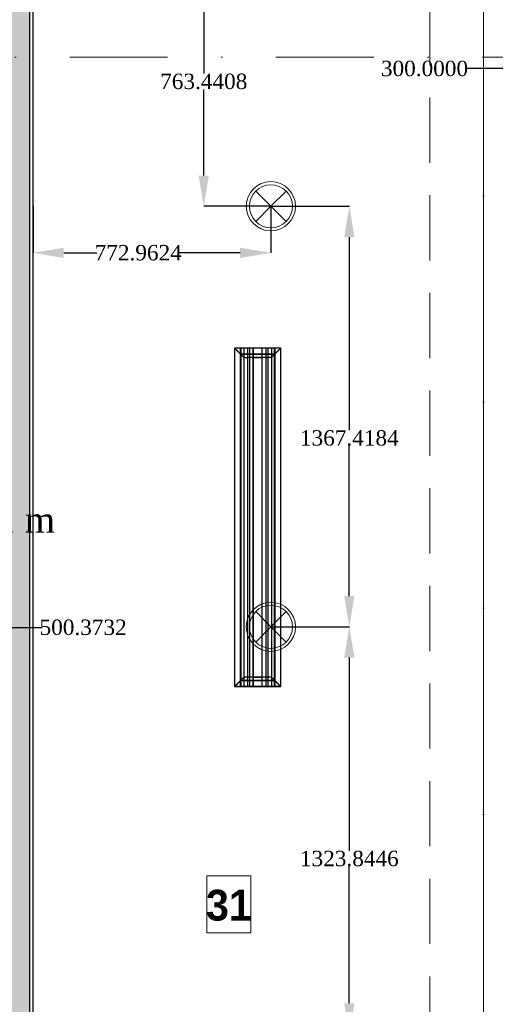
# Model space of a CAD drawing. Header units: inches. Extents: x -78787 to 29484, y -9517 to 23232.
# Tile 114 of 256: x -11177 to -9631, y 6257 to 9459. Entities that reach past the tile are written whole.
import ezdxf
from ezdxf.enums import TextEntityAlignment as Align

# ---------------------------------------------------------------- set-up
doc = ezdxf.new("R2010")
doc.units = ezdxf.units.IN
doc.header["$MEASUREMENT"] = 0
doc.set_wipeout_variables(frame=1)
doc.linetypes.add('Dot & Dashed', pattern=[670.277762, 317.5, -176.388889, 0, -176.388874])
doc.linetypes.add('Hidden', pattern=[317.5, 211.666667, -105.833333])
for name, color, linetype in [('- განათება', 7, 'Continuous'), ('- მექანიკური ნაწილი', 7, 'Continuous'), ('- საშტეფცელო როზეტები', 7, 'Continuous'), ('Edges', 7, 'Continuous'), ('Marker - Section', 7, 'Continuous'), ('New_Structural - Bearing', 7, 'Continuous'), ('Structural - Bearing', 7, 'Continuous'), ('Structural - Grid', 7, 'Continuous')]:
    doc.layers.add(name, color=color, linetype=linetype)
for name, color, linetype, lineweight, true_color in [('Marker - Section_Pen_No__108', 7, 'Continuous', 13, 0xfd8379), ('New_Interior - Lamp_Pen_No__77', 7, 'Continuous', 20, 0xffeb28), ('New_Structural - Bearing_Pen_No__5', 7, 'Continuous', 25, 0x40a5ff), ('New_Structural - Bearing_Pen_No__57', 7, 'Continuous', 25, 0xdcd214), ('Structural - Bearing_Pen_No__102', 7, 'Continuous', 13, 0xcccccc), ('Structural - Grid_Pen_No__81', 7, 'Continuous', 20, 0x6a6a6a)]:
    doc.layers.add(name, color=color, linetype=linetype, lineweight=lineweight, true_color=true_color)
doc.layers.add('New_Annotation - Text_Pen_No__20', color=1, linetype='Continuous', lineweight=0)
doc.styles.add('GENERATED_STYLE_2', font='txt')
doc.styles.add('GENERATED_STYLE_3', font='txt')
doc.styles.get("Standard").update_dxf_attribs({"font": 'arial.ttf'})
doc.dimstyles.get("Standard").update_dxf_attribs({"dimtxt": 0.18, "dimasz": 0.18, "dimexe": 0.18, "dimexo": 0.0625, "dimgap": 0.09, "dimtad": 0, "dimtih": 1, "dimtoh": 1, "dimdec": 4, "dimzin": 0, "dimdsep": 46, "dimtxsty": 'Standard', "dimcen": 0.09, "dimadec": 0, "dimazin": 0, "dimtfac": 1, "dimtdec": 4, "dimtofl": 0, "dimtmove": 0, "dimatfit": 3, "dimfxl": 1, "dimtolj": 1, "dimtzin": 0, "dimarcsym": 0})

# ---------------------------------------------------------------- blocks, each defined once
blk = doc.blocks.new('Wall_46', base_point=(-36573, 26103.2))
at = {"layer": 'New_Structural - Bearing_Pen_No__57', "linetype": 'Continuous', "lineweight": 25, "true_color": 0xdcd214}
blk.add_hatch(color=52, dxfattribs=at).paths.add_polyline_path([(-36563, 32588), (-36563, 26103.2), (-36483, 26103.2), (-36483, 32588)])
at = {"layer": 'New_Structural - Bearing_Pen_No__5', "color": 161, "linetype": 'Continuous', "lineweight": 25, "true_color": 0x40a5ff}
blk.add_line((-36483, 26103.2), (-36483, 32588), dxfattribs=at)
at = {"layer": 'New_Structural - Bearing_Pen_No__5', "color": 161, "linetype": 'Continuous', "lineweight": 25, "true_color": 0x40a5ff, "flags": 128}
blk.add_lwpolyline([(-36473, 26103.2), (-36473, 30635)], dxfattribs=at)
blk = doc.blocks.new('Standard grid marker_2')
at = {"layer": 'Structural - Grid_Pen_No__81', "color": 251, "linetype": 'Continuous', "lineweight": 20, "true_color": 0x6a6a6a}
blk.add_line((1000, 0), (27734.9, 0), dxfattribs=at)
at = {"layer": 'Structural - Grid_Pen_No__81', "color": 251, "lineweight": 20, "true_color": 0x6a6a6a, "style": 'GENERATED_STYLE_2'}
for tag, p in [('AC_MarkerText_1_0', (-1.5, -46.7)), ('AC_MarkerText_1_1', (28933.4, -46.7))]:
    blk.add_attdef(tag, text='', height=100, rotation=270, dxfattribs=at).set_placement(p, align=Align.TOP_CENTER)
blk = doc.blocks.new('Beam_7', base_point=(-35008.8, 14663))
at = {"layer": 'Structural - Bearing_Pen_No__102', "color": 254, "linetype": 'Dot & Dashed', "lineweight": 13, "true_color": 0xcccccc}
blk.add_line((-35008.8, 14663), (-35008.8, 32663), dxfattribs=at)
at = {"layer": 'Structural - Bearing_Pen_No__102', "color": 254, "linetype": 'Hidden', "lineweight": 13, "true_color": 0xcccccc}
blk.add_line((-35183.8, 26838), (-35183.8, 32488), dxfattribs=at)
blk = doc.blocks.new('Cutting Plane_2', base_point=(3944.3, 35559.3))
at = {"layer": 'Marker - Section_Pen_No__108', "color": 11, "linetype": 'Dot & Dashed', "lineweight": 13, "true_color": 0xfd8379}
blk.add_line((-19947.3, 30356.7), (-47933.8, 30356.7), dxfattribs=at)
blk = doc.blocks.new('lineardiffplan')
blk.add_lwpolyline([(393.1, 274.9), (1492.8, 274.9), (1492.8, 124.4), (393.1, 124.4)], close=True)
at = {"layer": 'Edges'}
for p, q in [((392.8, 274.9), (392.8, 274.6)), ((393.1, 274.9), (392.8, 274.9)), ((422.8, 244.9), (392.8, 274.9)), ((392.8, 274.6), (392.9, 274.5)), ((392.9, 125.2), (392.9, 274.5)), ((412.4, 255), (392.9, 274.5)), ((393.1, 274.9), (393.2, 274.8)), ((393.2, 274.8), (412.7, 255.3)), ((1462.8, 244.9), (1492.8, 274.9)), ((1472.9, 255.3), (1492.4, 274.8)), ((1473.2, 254.9), (1492.8, 274.5)), ((1492.4, 274.8), (1492.5, 274.9)), ((1492.8, 274.9), (1492.5, 274.9)), ((1492.8, 274.5), (1492.8, 274.9)), ((1492.8, 274.5), (1492.8, 274.5)), ((1492.8, 125.4), (1492.8, 274.5)), ((1492.8, 255.3), (392.9, 255.3)), ((392.9, 254.9), (1492.8, 254.9)), ((392.9, 244.9), (1492.8, 244.9)), ((392.9, 233.2), (1492.8, 233.2)), ((392.9, 233), (1492.8, 233)), ((392.9, 226.8), (1492.8, 226.8)), ((392.9, 226.5), (1492.8, 226.5)), ((412.4, 144.7), (412.4, 255)), ((412.8, 254.6), (412.4, 255)), ((412.7, 255.3), (413.1, 254.9)), ((412.8, 145.1), (412.8, 254.6)), ((412.8, 254.6), (422.8, 244.6)), ((413.1, 254.9), (423.1, 244.9)), ((422.8, 244.6), (422.8, 244.9)), ((422.8, 244.9), (423.1, 244.9)), ((422.8, 244.6), (422.8, 244.6)), ((422.8, 244.6), (422.8, 233.2)), ((422.8, 233), (422.8, 233.2)), ((422.8, 226.8), (422.8, 233)), ((422.8, 226.5), (422.8, 226.8)), ((422.8, 214.9), (422.8, 226.5)), ((423.1, 244.9), (423.1, 244.9)), ((1472.5, 254.9), (1462.5, 244.9)), ((1462.5, 244.9), (1462.5, 244.9)), ((1462.5, 244.9), (1462.8, 244.9)), ((1462.8, 244.9), (1462.9, 244.6)), ((1462.8, 244.5), (1462.9, 244.6)), ((1462.8, 233.2), (1462.8, 244.5)), ((1462.8, 233), (1462.8, 233.2)), ((1462.8, 226.8), (1462.8, 233)), ((1462.8, 226.5), (1462.8, 226.8)), ((1462.8, 214.9), (1462.8, 226.5)), ((1462.9, 244.6), (1472.8, 254.5)), ((1472.9, 255.3), (1472.5, 254.9)), ((1472.8, 254.5), (1473.2, 254.9)), ((1472.8, 254.5), (1472.8, 145.3)), ((1473.2, 144.9), (1473.2, 254.9)), ((392.9, 214.9), (1492.8, 214.9)), ((1492.8, 214.8), (392.9, 214.8)), ((422.4, 214.9), (422.3, 214.9)), ((422.8, 214.9), (422.4, 214.9)), ((422.8, 184.9), (422.8, 214.9)), ((423.2, 214.9), (422.8, 214.9)), ((423.2, 214.8), (422.8, 214.9)), ((423.2, 214.8), (423.2, 214.9)), ((423.2, 214.8), (423.2, 184.9)), ((1462.8, 214.9), (1462.4, 214.9)), ((1462.4, 214.9), (1462.4, 214.8)), ((1462.8, 214.9), (1462.4, 214.8)), ((1462.4, 184.9), (1462.4, 214.8)), ((1462.8, 214.9), (1462.8, 184.9)), ((1462.8, 214.9), (1463.2, 214.9)), ((1463.2, 214.9), (1463.3, 214.9)), ((1492.8, 184.9), (392.9, 184.9)), ((392.9, 173.2), (1492.8, 173.2)), ((392.9, 173), (1492.8, 173)), ((392.9, 166.8), (1492.8, 166.8)), ((392.9, 166.5), (1492.8, 166.5)), ((422.4, 184.9), (422.3, 184.9)), ((422.8, 184.9), (422.4, 184.9)), ((422.8, 184.9), (423.2, 184.9)), ((422.8, 173.2), (422.8, 184.9)), ((422.8, 173), (422.8, 173.2)), ((422.8, 173), (422.8, 166.8)), ((422.8, 166.5), (422.8, 166.8)), ((422.8, 155.1), (422.8, 166.5)), ((1462.4, 184.9), (1462.8, 184.9)), ((1462.8, 173.2), (1462.8, 184.9)), ((1463.2, 184.9), (1462.8, 184.9)), ((1462.8, 173), (1462.8, 173.2)), ((1462.8, 166.8), (1462.8, 173)), ((1462.8, 166.5), (1462.8, 166.8)), ((1462.8, 155.3), (1462.8, 166.5)), ((1463.2, 184.9), (1463.3, 184.9)), ((392.8, 124.9), (422.8, 154.9)), ((392.9, 154.9), (1492.8, 154.9)), ((1492.8, 144.9), (392.9, 144.9)), ((392.9, 125.2), (412.4, 144.7)), ((392.9, 144.5), (1492.8, 144.5)), ((412.7, 144.5), (393.2, 124.9)), ((412.8, 145.1), (412.4, 144.7)), ((412.7, 144.5), (413.1, 144.9)), ((412.8, 145.1), (422.8, 155.1)), ((423.1, 154.8), (413.1, 144.9)), ((422.8, 154.9), (422.8, 155.1)), ((422.8, 155.1), (422.8, 155.1)), ((423.1, 154.8), (422.8, 154.9)), ((423.1, 154.8), (423.1, 154.9)), ((1462.5, 154.8), (1462.4, 154.9)), ((1462.8, 154.9), (1462.5, 154.8)), ((1462.5, 154.8), (1472.4, 144.9)), ((1462.9, 155.2), (1462.8, 155.3)), ((1462.9, 155.2), (1462.8, 154.9)), ((1462.8, 154.9), (1492.8, 124.9)), ((1472.8, 145.3), (1462.9, 155.2)), ((1472.4, 144.9), (1472.8, 144.5)), ((1473.2, 144.9), (1472.8, 145.3)), ((1472.8, 144.5), (1492.4, 124.9)), ((1473.2, 144.9), (1492.8, 125.4)), ((392.9, 125.2), (392.8, 125.1)), ((392.8, 125.1), (392.8, 124.9)), ((392.8, 124.9), (393.1, 124.9)), ((393.2, 124.9), (393.1, 124.9)), ((1492.4, 124.9), (1492.8, 124.9)), ((1492.4, 124.9), (1492.4, 124.9)), ((1492.8, 125.3), (1492.8, 125.4)), ((1492.8, 124.9), (1492.8, 125.3))]:
    blk.add_line(p, q, dxfattribs=at)
blk = doc.blocks.new('Recessed Spot')
at = {"layer": 'New_Interior - Lamp_Pen_No__77', "color": 2, "linetype": 'Continuous', "lineweight": 20, "true_color": 0xffeb28}
for q in [(-49.5, 49.5), (49.5, 49.5), (-49.5, -49.5), (49.5, -49.5)]:
    blk.add_line((0, 0), q, dxfattribs=at)
at = {"layer": 'New_Interior - Lamp_Pen_No__77', "color": 2, "linetype": 'Continuous', "lineweight": 20, "true_color": 0xffeb28, "flags": 128}
blk.add_lwpolyline([(80, 0, 1), (-80, 0, 1)], format="xyb", close=True, dxfattribs=at)
at = {"layer": 'New_Interior - Lamp_Pen_No__77', "color": 2, "linetype": 'Continuous', "lineweight": 20, "true_color": 0xffeb28}
blk.add_circle((0, 0), 70, dxfattribs=at)
blk = doc.blocks.new('*D572')
at = {"layer": '- განათება', "color": 0, "lineweight": -2, "transparency": 16777216}
for p, q in [((-11733.6, 7233.2), (-11733.6, 7482.7)), ((-11633.6, 7482.5), (-11333.3, 7482.5)), ((-11233.3, 7237.6), (-11233.3, 7482.7)), ((-11233.3, 7482.5), (-11104.1, 7482.5))]:
    blk.add_line(p, q, dxfattribs=at)
at = {"layer": '- განათება', "color": 0, "transparency": 16777216}
for points in [[(-11633.6, 7499.2), (-11633.6, 7465.8), (-11733.6, 7482.5)], [(-11333.3, 7499.2), (-11333.3, 7465.8), (-11233.3, 7482.5)]]:
    blk.add_solid(points, dxfattribs=at)
at = {"layer": 'Defpoints', "color": 0, "transparency": 16777216}
for p in [(-11233.3, 7482.5), (-11233.3, 7237.5), (-11733.6, 7233.2)]:
    blk.add_point(p, dxfattribs=at)
at = {"layer": '- განათება', "color": 0, "transparency": 16777216, "insert": (-10970.5, 7482.5), "char_height": 50, "attachment_point": 5}
blk.add_mtext('\\A1;{\\fSylfaen|b0|i0|c0|p18;500.3732}', dxfattribs=at)
blk = doc.blocks.new('*D577')
at = {"layer": '- განათება', "color": 0, "lineweight": -2, "transparency": 16777216}
for p, q in [((-11133.3, 8851.8), (-11133.3, 8700.3)), ((-10360.3, 8851.8), (-10360.3, 8700.3)), ((-11033.3, 8700.5), (-10925.6, 8700.5)), ((-10460.3, 8700.5), (-10657.4, 8700.5))]:
    blk.add_line(p, q, dxfattribs=at)
at = {"layer": '- განათება', "color": 0, "transparency": 16777216}
for points in [[(-11033.3, 8717.2), (-11033.3, 8683.8), (-11133.3, 8700.5)], [(-10460.3, 8717.2), (-10460.3, 8683.8), (-10360.3, 8700.5)]]:
    blk.add_solid(points, dxfattribs=at)
at = {"layer": 'Defpoints', "color": 0, "transparency": 16777216}
for p in [(-11133.3, 8851.9), (-10360.3, 8851.9), (-10360.3, 8700.5)]:
    blk.add_point(p, dxfattribs=at)
at = {"layer": '- განათება', "color": 0, "transparency": 16777216, "insert": (-10791.5, 8700.5), "char_height": 50, "attachment_point": 5}
blk.add_mtext('\\A1;{\\fSylfaen|b0|i0|c0|p18;772.9624}', dxfattribs=at)
blk = doc.blocks.new('*D578')
at = {"layer": '- განათება', "color": 0, "lineweight": -2, "transparency": 16777216}
for p, q in [((-10114.7, 9615.3), (-10578.8, 9615.3)), ((-10578.6, 9515.3), (-10578.6, 9283.2)), ((-10578.6, 8951.9), (-10578.6, 9231.8)), ((-10360.4, 8851.9), (-10578.8, 8851.9))]:
    blk.add_line(p, q, dxfattribs=at)
at = {"layer": '- განათება', "color": 0, "transparency": 16777216}
for points in [[(-10595.2, 9515.3), (-10561.9, 9515.3), (-10578.6, 9615.3)], [(-10595.2, 8951.9), (-10561.9, 8951.9), (-10578.6, 8851.9)]]:
    blk.add_solid(points, dxfattribs=at)
at = {"layer": 'Defpoints', "color": 0, "transparency": 16777216}
for p in [(-10578.6, 9615.3), (-10114.6, 9615.3), (-10360.3, 8851.9)]:
    blk.add_point(p, dxfattribs=at)
at = {"layer": '- განათება', "color": 0, "transparency": 16777216, "insert": (-10578.6, 9257.5), "char_height": 50, "attachment_point": 5}
blk.add_mtext('\\A1;{\\fSylfaen|b0|i0|c0|p18;763.4408}', dxfattribs=at)
blk = doc.blocks.new('*D579')
at = {"layer": '- განათება', "color": 0, "lineweight": -2, "transparency": 16777216}
for p, q in [((-10360.2, 8851.9), (-10105.3, 8851.9)), ((-10105.5, 8751.9), (-10105.5, 8123.8)), ((-10105.5, 7584.5), (-10105.5, 8072.5)), ((-10360.2, 7484.5), (-10105.3, 7484.5))]:
    blk.add_line(p, q, dxfattribs=at)
at = {"layer": '- განათება', "color": 0, "transparency": 16777216}
for points in [[(-10122.2, 8751.9), (-10088.8, 8751.9), (-10105.5, 8851.9)], [(-10122.2, 7584.5), (-10088.8, 7584.5), (-10105.5, 7484.5)]]:
    blk.add_solid(points, dxfattribs=at)
at = {"layer": 'Defpoints', "color": 0, "transparency": 16777216}
for p in [(-10360.3, 8851.9), (-10105.5, 8851.9), (-10360.3, 7484.5)]:
    blk.add_point(p, dxfattribs=at)
at = {"layer": '- განათება', "color": 0, "transparency": 16777216, "insert": (-10105.5, 8098.2), "char_height": 50, "attachment_point": 5}
blk.add_mtext('\\A1;{\\fSylfaen|b0|i0|c0|p18;1367.4184}', dxfattribs=at)
blk = doc.blocks.new('*D580')
at = {"layer": '- განათება', "color": 0, "lineweight": -2, "transparency": 16777216}
for p, q in [((-10360.2, 7484.5), (-10105.3, 7484.5)), ((-10105.5, 7384.5), (-10105.5, 6756.4)), ((-10105.5, 6260.6), (-10105.5, 6705.1)), ((-10360.2, 6160.6), (-10105.3, 6160.6))]:
    blk.add_line(p, q, dxfattribs=at)
at = {"layer": '- განათება', "color": 0, "transparency": 16777216}
for points in [[(-10122.2, 7384.5), (-10088.8, 7384.5), (-10105.5, 7484.5)], [(-10122.2, 6260.6), (-10088.8, 6260.6), (-10105.5, 6160.6)]]:
    blk.add_solid(points, dxfattribs=at)
at = {"layer": 'Defpoints', "color": 0, "transparency": 16777216}
for p in [(-10360.3, 7484.5), (-10105.5, 7484.5), (-10360.3, 6160.6)]:
    blk.add_point(p, dxfattribs=at)
at = {"layer": '- განათება', "color": 0, "transparency": 16777216, "insert": (-10105.5, 6730.7), "char_height": 50, "attachment_point": 5}
blk.add_mtext('\\A1;{\\fSylfaen|b0|i0|c0|p18;1323.8446}', dxfattribs=at)
blk = doc.blocks.new('*D1179')
at = {"layer": '- საშტეფცელო როზეტები', "color": 0, "lineweight": -2, "transparency": 16777216}
for p, q in [((-9494.1, 9610.3), (-9494.1, 9299.3)), ((-9194.1, 9615.3), (-9194.1, 9299.3)), ((-9494.1, 9299.5), (-9727.7, 9299.5)), ((-9294.1, 9299.5), (-9394.1, 9299.5))]:
    blk.add_line(p, q, dxfattribs=at)
at = {"layer": '- საშტეფცელო როზეტები', "color": 0, "transparency": 16777216}
for points in [[(-9394.1, 9316.2), (-9394.1, 9282.8), (-9494.1, 9299.5)], [(-9294.1, 9316.2), (-9294.1, 9282.8), (-9194.1, 9299.5)]]:
    blk.add_solid(points, dxfattribs=at)
at = {"layer": 'Defpoints', "color": 0, "transparency": 16777216}
for p in [(-9494.1, 9610.3), (-9194.1, 9615.3), (-9494.1, 9299.5)]:
    blk.add_point(p, dxfattribs=at)
at = {"layer": '- საშტეფცელო როზეტები', "color": 0, "transparency": 16777216, "insert": (-9861.2, 9299.5), "char_height": 50, "attachment_point": 5}
blk.add_mtext('\\A1;{\\fSylfaen|b0|i0|c0|p18;300.0000}', dxfattribs=at)

msp = doc.modelspace()

# ---------------------------------------------------------------- block references
at = {"layer": '- განათება', "color": 2, "linetype": 'Continuous', "lineweight": 20, "true_color": 0xffeb28, "zscale": 1000}
for p in [(-10360.30259, 8851.89661), (-10360.30259, 7484.47817)]:
    msp.add_blockref('Recessed Spot', p, dxfattribs=at)
at = {"layer": '- მექანიკური ნაწილი', "xscale": -1, "rotation": 90}
msp.add_blockref('lineardiffplan', (-10203.50265, 8783.24747), dxfattribs=at)
at = {"layer": 'New_Structural - Bearing', "color": 7, "lineweight": 35}
msp.add_blockref('Wall_46', (-11233.26504, 5083.56462), dxfattribs=at)
at = {"layer": 'Structural - Bearing', "color": 254, "lineweight": 13, "true_color": 0xcccccc}
msp.add_blockref('Beam_7', (-9669.06848, -6356.64486), dxfattribs=at)
at = {"layer": 'Structural - Grid', "color": 8, "linetype": 'Continuous', "lineweight": 15, "zscale": 1000, "rotation": 90}
msp.add_blockref('Standard grid marker_2', (-9669.06848, -9316.57065), dxfattribs=at)

# ---------------------------------------------------------------- texts
at = {"layer": '- საშტეფცელო როზეტები', "color": 5, "insert": (-11061.25322, 7874.21558), "char_height": 83.9644685, "attachment_point": 3, "rotation": 359.68932566}
msp.add_mtext_dynamic_manual_height_columns('{\\fSylfaen|b0|i0|c0|p18;H:1.1 m}', width=710.9466492, gutter_width=1.70068, heights=[0], dxfattribs=at)

# ---------------------------------------------------------------- dimensions: what is measured, and where the dimension line sits
at = {"layer": '- განათება', "color": 1}
for base, p1, p2, picture, middle in [((-10360.302588, 8700.5), (-11133.265035, 8851.896607), (-10360.302588, 8851.896607), '*D577', (-10791.5, 8700.5)), ((-11233.2650354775, 7482.5), (-11733.6382854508, 7233.1551990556), (-11233.2650354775, 7237.5), '*D572', (-10970.5, 7482.5))]:
    dim = msp.add_linear_dim(base=base, p1=p1, p2=p2, text='{\\fSylfaen|b0|i0|c0|p18;<>}', dimstyle='Standard', override={"dimtxt": 50, "dimasz": 100}, dxfattribs=at)
    dim.commit()
    dim.dimension.update_dxf_attribs({"geometry": picture, "text_midpoint": middle, "dimtype": 160})
for base, p1, p2, picture, middle in [((-10105.5, 8851.89661), (-10360.30259, 7484.47817), (-10360.30259, 8851.89661), '*D579', (-10105.5, 8098.16087)), ((-10105.5, 7484.47817), (-10360.30259, 6160.63356), (-10360.30259, 7484.47817), '*D580', (-10105.5, 6730.74243))]:
    dim = msp.add_linear_dim(base=base, p1=p1, p2=p2, angle=90, text='{\\fSylfaen|b0|i0|c0|p18;<>}', dimstyle='Standard', override={"dimtxt": 50, "dimasz": 100}, dxfattribs=at)
    dim.commit()
    dim.dimension.update_dxf_attribs({"geometry": picture, "text_midpoint": middle, "dimtype": 160})

# ---------------------------------------------------------------- wipeouts: each hides what was drawn before it
at = {"color": 1, "linetype": 'Continuous', "lineweight": 0, "ltscale": 226169.656267}
msp.add_wipeout([(-10568.4546, 6489.55681), (-10425.18186, 6489.55681), (-10425.18186, 6674.40557), (-10568.4546, 6674.40557)], dxfattribs=at).dxf.layer = 'New_Annotation - Text_Pen_No__20'

# ---------------------------------------------------------------- next in the draw order: linework, layer by layer
at = {"layer": 'New_Annotation - Text_Pen_No__20', "color": 1, "linetype": 'Continuous', "lineweight": 0, "flags": 128}
msp.add_lwpolyline([(-10568.4546, 6489.55681), (-10425.18186, 6489.55681), (-10425.18186, 6674.40557), (-10568.4546, 6674.40557), (-10568.4546, 6489.55681)], close=True, dxfattribs=at)

# ---------------------------------------------------------------- next in the draw order: block references
at = {"layer": 'Marker - Section', "color": 11, "lineweight": 13, "true_color": 0xfd8379}
msp.add_blockref('Cutting Plane_2', (29284.00379, 14539.67008), dxfattribs=at)

# ---------------------------------------------------------------- next in the draw order: texts
at = {"layer": 'New_Annotation - Text_Pen_No__20', "color": 1, "linetype": 'Continuous', "lineweight": 0, "insert": (-10496.81823, 6629.48436), "char_height": 100, "attachment_point": 2, "style": 'GENERATED_STYLE_3'}
msp.add_mtext('\\A1;{\\pqc;\\fBOG 2018|b1|i0|c0|p0;\\W1.000000;31}', dxfattribs=at)

# ---------------------------------------------------------------- next in the draw order: dimensions: what is measured, and where the dimension line sits
at = {"layer": '- განათება', "color": 1}
dim = msp.add_linear_dim(base=(-10578.58273, 9615.33745), p1=(-10360.30259, 8851.89661), p2=(-10114.61167, 9615.33745), angle=90, text='{\\fSylfaen|b0|i0|c0|p18;<>}', dimstyle='Standard', override={"dimtxt": 50, "dimasz": 100}, dxfattribs=at)
dim.commit()
dim.dimension.update_dxf_attribs({"geometry": '*D578', "text_midpoint": (-10578.58273, 9257.5), "dimtype": 160})
at = {"layer": '- საშტეფცელო როზეტები', "color": 1}
dim = msp.add_linear_dim(base=(-9494.06848, 9299.5), p1=(-9194.06848, 9615.33745), p2=(-9494.06848, 9610.33745), angle=180, text='{\\fSylfaen|b0|i0|c0|p18;<>}', dimstyle='Standard', override={"dimtxt": 50, "dimasz": 100}, dxfattribs=at)
dim.commit()
dim.dimension.update_dxf_attribs({"geometry": '*D1179', "text_midpoint": (-9861.18017, 9299.5), "dimtype": 160})

doc.saveas('drawing.dxf')
